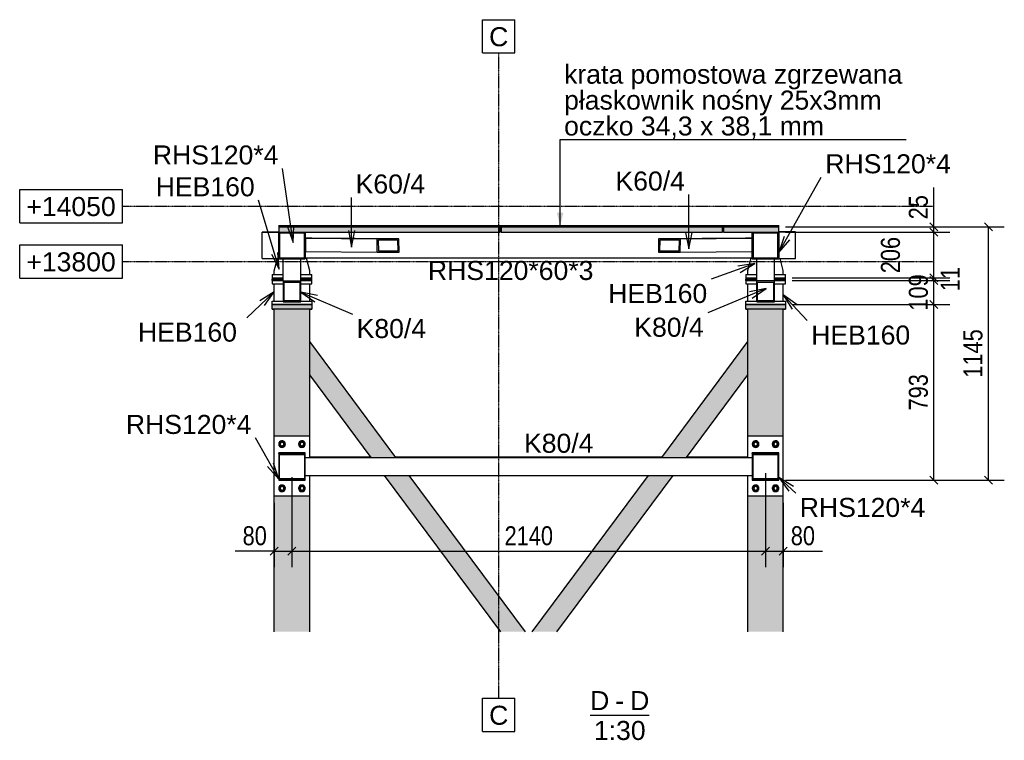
# Model space of a CAD drawing. Header units: millimetres. Extents: x 30 to 208467, y 44 to 15445.
# Tile 8 of 61: x 42094 to 46542, y 133 to 3390. Entities that reach past the tile are written whole.
import ezdxf

# ---------------------------------------------------------------- set-up
doc = ezdxf.new("R2010")
doc.units = ezdxf.units.MM
doc.linetypes.add('DXK_LINE_DOT3', pattern=[5.9187, 2.979, -0.9799, 0.9799, -0.9799])
doc.styles.add('Arial', font='ARIAL.TTF', dxfattribs={"height": 0.2})
doc.styles.add('Arial Narrow', font='ARIALN.TTF', dxfattribs={"height": 0.2})

# ---------------------------------------------------------------- blocks, each defined once
blk = doc.blocks.new('Unknown-16 - 34261')
at = {"color": 5}
blk.add_line((44671.1, 247.5), (44938.3, 247.5), dxfattribs=at)
at = {"color": 5, "style": 'Arial'}
for s, height, p in [('D', 86, (44671.1, 270)), ('D', 86, (44851.7, 270)), ('-', 86, (44784.7, 270)), ('1:30', 85.96, (44687.9, 135))]:
    blk.add_text(s, height=height, dxfattribs=at).set_placement(p)
blk = doc.blocks.new('Bolt-34283 - 34261')
at = {"color": 7}
for p, q in [((43264.8, 2082.7), (43264.8, 2082.7)), ((43264.8, 2082.7), (43264.8, 2082.7)), ((43282.8, 2082.7), (43282.8, 2082.7)), ((43282.8, 2082.7), (43282.8, 2082.7)), ((43364.8, 2082.7), (43364.8, 2082.7)), ((43364.8, 2082.7), (43364.8, 2082.7)), ((43382.8, 2082.7), (43382.8, 2082.7)), ((43382.8, 2082.7), (43382.8, 2082.7))]:
    blk.add_line(p, q, dxfattribs=at)
blk = doc.blocks.new('Part-34262 - 34261')
for points in [[(43403.8, 2082.7), (43243.8, 2082.7), (43243.8, 1507.2), (43403.8, 1507.2)], [(43243.8, 1237.2), (43243.8, 623.7), (43403.8, 623.7), (43403.8, 1237.2)]]:
    blk.add_hatch(color=96).paths.add_polyline_path(points)
at = {"color": 96}
for p, q in [((43243.8, 2082.7), (43403.8, 2082.7)), ((43243.8, 1507.2), (43243.8, 2082.7)), ((43403.8, 1507.2), (43403.8, 2082.7)), ((43243.8, 623.7), (43243.8, 1237.2)), ((43403.8, 623.7), (43403.8, 1237.2))]:
    blk.add_line(p, q, dxfattribs=at)
blk = doc.blocks.new('Part-34379 - 34261')
at = {"color": 7}
for p, q in [((43233.8, 2217), (43283.8, 2217)), ((43233.8, 2212), (43233.8, 2217)), ((43363.8, 2217), (43413.8, 2217)), ((43413.8, 2212), (43413.8, 2217))]:
    blk.add_line(p, q, dxfattribs=at)
blk = doc.blocks.new('Part-34271 - 34261')
h = blk.add_hatch(color=6)
h.paths.add_polyline_path([(43383.8, 1429.4), (43263.8, 1429.4), (43263.8, 1309.4), (43383.8, 1309.4)])
h.paths.add_polyline_path([(43267.8, 1313.4), (43267.8, 1425.4), (43379.8, 1425.4), (43379.8, 1313.4)])
at = {"color": 7}
for p, q in [((43383.8, 1432.2), (43263.8, 1432.2)), ((43263.8, 1429.4), (43263.8, 1432.2)), ((43383.8, 1429.4), (43263.8, 1429.4)), ((43263.8, 1429.4), (43263.8, 1309.4)), ((43267.8, 1313.4), (43267.8, 1425.4)), ((43267.8, 1425.4), (43379.8, 1425.4)), ((43379.8, 1425.4), (43379.8, 1313.4)), ((43383.8, 1429.4), (43383.8, 1432.2)), ((43383.8, 1309.4), (43383.8, 1429.4)), ((43263.8, 1309.4), (43383.8, 1309.4)), ((43267.8, 1316.2), (43379.8, 1316.2)), ((43379.8, 1313.4), (43267.8, 1313.4))]:
    blk.add_line(p, q, dxfattribs=at)
blk = doc.blocks.new('Part-34263 - 34261')
for points in [[(45543.8, 2082.7), (45383.8, 2082.7), (45383.8, 1507.2), (45543.8, 1507.2)], [(45383.8, 1237.2), (45383.8, 623.7), (45543.8, 623.7), (45543.8, 1237.2)]]:
    blk.add_hatch(color=96).paths.add_polyline_path(points)
at = {"color": 96}
for p, q in [((45383.8, 2082.7), (45543.8, 2082.7)), ((45383.8, 1507.2), (45383.8, 2082.7)), ((45543.8, 1507.2), (45543.8, 2082.7)), ((45383.8, 623.7), (45383.8, 1237.2)), ((45543.8, 623.7), (45543.8, 1237.2))]:
    blk.add_line(p, q, dxfattribs=at)
blk = doc.blocks.new('Part-34272 - 34261')
h = blk.add_hatch(color=6)
h.paths.add_polyline_path([(45523.8, 1429.4), (45403.8, 1429.4), (45403.8, 1309.4), (45523.8, 1309.4)])
h.paths.add_polyline_path([(45407.8, 1313.4), (45407.8, 1425.4), (45519.8, 1425.4), (45519.8, 1313.4)])
at = {"color": 7}
for p, q in [((45523.8, 1432.2), (45403.8, 1432.2)), ((45403.8, 1429.4), (45403.8, 1432.2)), ((45523.8, 1429.4), (45403.8, 1429.4)), ((45403.8, 1429.4), (45403.8, 1309.4)), ((45407.8, 1313.4), (45407.8, 1425.4)), ((45407.8, 1425.4), (45519.8, 1425.4)), ((45519.8, 1425.4), (45519.8, 1313.4)), ((45523.8, 1429.4), (45523.8, 1432.2)), ((45523.8, 1309.4), (45523.8, 1429.4)), ((45403.8, 1309.4), (45523.8, 1309.4)), ((45407.8, 1316.2), (45519.8, 1316.2)), ((45519.8, 1313.4), (45407.8, 1313.4))]:
    blk.add_line(p, q, dxfattribs=at)
blk = doc.blocks.new('Part-34345 - 34261')
at = {"color": 7}
for p, q in [((43263.8, 2461), (43263.8, 2458.7)), ((43263.8, 2458.7), (44263.8, 2458.7)), ((44263.8, 2458.7), (44263.8, 2461))]:
    blk.add_line(p, q, dxfattribs=at)
blk = doc.blocks.new('Part-34264 - 34261')
at = {"color": 7}
for p, q in [((44263.8, 2434.1), (44268.8, 2434.1)), ((44263.8, 2433.3), (44268.8, 2433.3)), ((45268.8, 2434.1), (45273.8, 2434.1)), ((45268.8, 2433.3), (45273.8, 2433.3)), ((43383.8, 2313.3), (45403.8, 2313.3))]:
    blk.add_line(p, q, dxfattribs=at)
blk = doc.blocks.new('Part-34273 - 34261')
at = {"color": 7}
for p, q in [((43243.8, 2254.7), (43257.7, 2310.3)), ((43383.8, 2312.8), (43389.3, 2312.8)), ((43383.8, 2312.7), (43389.3, 2312.7)), ((43389.3, 2312.8), (43389.1, 2313.3)), ((43389.3, 2312.8), (43389.2, 2313.3)), ((43389.3, 2312.7), (43389.3, 2312.8)), ((43403.8, 2254.7), (43389.3, 2312.7)), ((43243.8, 2238), (43243.8, 2254.7)), ((43403.8, 2254.7), (43403.8, 2254.7)), ((43403.8, 2238), (43403.8, 2254.7))]:
    blk.add_line(p, q, dxfattribs=at)
blk = doc.blocks.new('Part-34376 - 34261')
at = {"color": 7}
for p, q in [((43233.8, 2238), (43283.8, 2238)), ((43233.8, 2238), (43233.8, 2223)), ((43363.8, 2238), (43413.8, 2238)), ((43413.8, 2223), (43413.8, 2238)), ((43233.8, 2223), (43283.8, 2223)), ((43363.8, 2223), (43413.8, 2223))]:
    blk.add_line(p, q, dxfattribs=at)
blk = doc.blocks.new('Part-34265 - 34261')
h = blk.add_hatch(color=6)
h.paths.add_polyline_path([(43808.3, 2339.5), (43807.3, 2399.5), (43708.4, 2399.5), (43709.4, 2339.5)])
h.paths.add_polyline_path([(43715, 2395.5), (43800.7, 2395.5), (43801.6, 2343.5), (43715.9, 2343.5)])
at = {"color": 7}
for p, q in [((43384.8, 2403.3), (43384.8, 2342.6)), ((43413.9, 2403.3), (43384.8, 2403.3)), ((43384.8, 2402.6), (43708.4, 2399.5)), ((43807.3, 2399.5), (43413.9, 2403.3)), ((43709.4, 2339.5), (43708.4, 2399.5)), ((43807.3, 2399.5), (43708.4, 2399.5)), ((43715.9, 2343.5), (43715, 2395.5)), ((43715, 2395.5), (43800.7, 2395.5)), ((43800.7, 2395.5), (43801.6, 2343.5)), ((43808.3, 2339.5), (43807.3, 2399.5)), ((43384.8, 2342.6), (43709.4, 2339.5)), ((43709.4, 2339.5), (43808.3, 2339.5)), ((43715.9, 2344.3), (43801.6, 2343.5)), ((43801.6, 2343.5), (43715.9, 2343.5))]:
    blk.add_line(p, q, dxfattribs=at)
blk = doc.blocks.new('Part-34266 - 34261')
h = blk.add_hatch(color=6)
h.paths.add_polyline_path([(45079.3, 2399.5), (44980.4, 2399.5), (44979.4, 2339.5), (45078.3, 2339.5)])
h.paths.add_polyline_path([(44986.1, 2343.5), (44986.9, 2395.5), (45072.6, 2395.5), (45071.8, 2343.5)])
at = {"color": 7}
for p, q in [((45373.7, 2403.3), (44980.4, 2399.5)), ((45079.3, 2399.5), (45402.8, 2402.6)), ((45402.8, 2403.3), (45373.7, 2403.3)), ((45402.8, 2403.3), (45402.8, 2342.6)), ((44980.4, 2399.5), (44979.4, 2339.5)), ((45079.3, 2399.5), (44980.4, 2399.5)), ((44986.1, 2343.5), (44986.9, 2395.5)), ((44986.9, 2395.5), (45072.6, 2395.5)), ((45072.6, 2395.5), (45071.8, 2343.5)), ((45078.3, 2339.5), (45079.3, 2399.5)), ((44979.4, 2339.5), (45078.3, 2339.5)), ((44986.1, 2343.5), (45071.8, 2344.3)), ((45071.8, 2343.5), (44986.1, 2343.5)), ((45078.3, 2339.5), (45402.8, 2342.6))]:
    blk.add_line(p, q, dxfattribs=at)
blk = doc.blocks.new('Part-34343 - 34261')
at = {"color": 7}
for p, q in [((45273.8, 2461), (45273.8, 2458.7)), ((45273.8, 2458.7), (45523.8, 2458.7)), ((45523.8, 2458.7), (45523.8, 2461))]:
    blk.add_line(p, q, dxfattribs=at)
blk = doc.blocks.new('Part-34274 - 34261')
at = {"color": 7}
for p, q in [((43403.8, 1415.2), (43678.9, 1415.2)), ((43791, 1415.2), (44996.7, 1415.2)), ((45108.8, 1415.2), (45383.8, 1415.2))]:
    blk.add_line(p, q, dxfattribs=at)
blk = doc.blocks.new('Part-34275 - 34261')
at = {"color": 7}
for p, q in [((43383.8, 1411.9), (45403.8, 1411.9)), ((43383.8, 1410.8), (45403.8, 1410.8)), ((43383.8, 1330.9), (45403.8, 1330.9))]:
    blk.add_line(p, q, dxfattribs=at)
blk = doc.blocks.new('Part-34278 - 34261')
h = blk.add_hatch(color=6)
h.paths.add_polyline_path([(43383.8, 2429.5), (43263.8, 2429.5), (43263.8, 2309.5), (43383.8, 2309.5)])
h.paths.add_polyline_path([(43267.8, 2313.5), (43267.8, 2425.5), (43379.8, 2425.5), (43379.8, 2313.5)])
at = {"color": 7}
for p, q in [((43263.8, 2429.5), (43383.8, 2429.5)), ((43263.8, 2309.5), (43263.8, 2429.5)), ((43379.8, 2425.5), (43267.8, 2425.5)), ((43267.8, 2425.5), (43267.8, 2313.5)), ((43379.8, 2313.5), (43379.8, 2425.5)), ((43383.8, 2429.5), (43383.8, 2309.5)), ((43267.8, 2313.5), (43379.8, 2313.5)), ((43263.8, 2309.5), (43383.8, 2309.5))]:
    blk.add_line(p, q, dxfattribs=at)
blk = doc.blocks.new('Part-34282 - 34261')
blk.add_hatch(color=96).paths.add_polyline_path([(43413.8, 2102.7), (43233.8, 2102.7), (43233.8, 2082.4), (43243.8, 2082.4), (43243.8, 2082.7), (43403.8, 2082.7), (43403.8, 2082.4), (43413.8, 2082.4)])
at = {"color": 96}
for p, q in [((43233.8, 2102.7), (43413.8, 2102.7)), ((43233.8, 2082.4), (43233.8, 2102.7)), ((43413.8, 2102.7), (43413.8, 2082.4)), ((43233.8, 2082.7), (43233.8, 2082.4)), ((43233.8, 2082.7), (43413.8, 2082.7)), ((43233.8, 2082.4), (43243.8, 2082.4)), ((43403.8, 2082.4), (43413.8, 2082.4))]:
    blk.add_line(p, q, dxfattribs=at)
blk = doc.blocks.new('Part-34285 - 34261')
blk.add_hatch(color=96).paths.add_polyline_path([(45553.8, 2102.7), (45373.8, 2102.7), (45373.8, 2082.4), (45383.8, 2082.4), (45383.8, 2082.7), (45543.8, 2082.7), (45543.8, 2082.4), (45553.8, 2082.4)])
at = {"color": 96}
for p, q in [((45373.8, 2102.7), (45553.8, 2102.7)), ((45373.8, 2082.4), (45373.8, 2102.7)), ((45553.8, 2102.7), (45553.8, 2082.4)), ((45373.8, 2082.7), (45373.8, 2082.4)), ((45373.8, 2082.7), (45553.8, 2082.7)), ((45373.8, 2082.4), (45383.8, 2082.4)), ((45543.8, 2082.4), (45553.8, 2082.4))]:
    blk.add_line(p, q, dxfattribs=at)
blk = doc.blocks.new('Part-34286 - 34261')
at = {"color": 7}
for p, q in [((45373.8, 2117.7), (45423.8, 2117.7)), ((45373.8, 2102.7), (45373.8, 2117.7)), ((45553.8, 2102.7), (45373.8, 2102.7)), ((45503.8, 2117.7), (45553.8, 2117.7)), ((45553.8, 2117.7), (45553.8, 2102.7))]:
    blk.add_line(p, q, dxfattribs=at)
blk = doc.blocks.new('Bolt-34288 - 34261')
at = {"color": 7}
for p, q in [((45404.8, 2082.7), (45404.8, 2082.7)), ((45404.8, 2082.7), (45404.8, 2082.7)), ((45422.8, 2082.7), (45422.8, 2082.7)), ((45422.8, 2082.7), (45422.8, 2082.7)), ((45504.8, 2082.7), (45504.8, 2082.7)), ((45504.8, 2082.7), (45504.8, 2082.7)), ((45522.8, 2082.7), (45522.8, 2082.7)), ((45522.8, 2082.7), (45522.8, 2082.7))]:
    blk.add_line(p, q, dxfattribs=at)
blk = doc.blocks.new('Part-34289 - 34261')
for points in [[(43793.5, 1411.9), (43403.8, 1936.5), (43403.8, 1785.5), (43681.4, 1411.9)], [(43741.6, 1330.9), (44266.9, 623.7), (44379, 623.7), (43853.7, 1330.9)]]:
    blk.add_hatch(color=96).paths.add_polyline_path(points)
at = {"color": 96}
for p, q in [((43793.5, 1411.9), (43403.8, 1936.5)), ((43681.4, 1411.9), (43403.8, 1785.5)), ((44266.9, 623.7), (43741.6, 1330.9)), ((44379, 623.7), (43853.7, 1330.9))]:
    blk.add_line(p, q, dxfattribs=at)
blk = doc.blocks.new('Part-34290 - 34261')
for points in [[(45383.8, 1936.5), (44994.2, 1411.9), (45106.3, 1411.9), (45383.8, 1785.5)], [(44934, 1330.9), (44408.7, 623.7), (44520.8, 623.7), (45046.1, 1330.9)]]:
    blk.add_hatch(color=96).paths.add_polyline_path(points)
at = {"color": 96}
for p, q in [((44994.2, 1411.9), (45383.8, 1936.5)), ((45106.3, 1411.9), (45383.8, 1785.5)), ((44408.7, 623.7), (44934, 1330.9)), ((44520.8, 623.7), (45046.1, 1330.9))]:
    blk.add_line(p, q, dxfattribs=at)
blk = doc.blocks.new('Part-34340 - 34261')
blk.add_hatch(color=6).paths.add_polyline_path([(43263.8, 2454.5), (43263.8, 2429.5), (44263.8, 2429.5), (44263.8, 2454.5)])
at = {"color": 7}
for p, q in [((44263.8, 2458.7), (43263.8, 2458.7)), ((43263.8, 2458.7), (43263.8, 2454.5)), ((43263.8, 2454.5), (43263.8, 2429.5)), ((43263.8, 2454.5), (44263.8, 2454.5)), ((44263.8, 2454.5), (44263.8, 2458.7)), ((44263.8, 2429.5), (44263.8, 2454.5)), ((43263.8, 2429.5), (44263.8, 2429.5))]:
    blk.add_line(p, q, dxfattribs=at)
blk = doc.blocks.new('Bolt-34377 - 34261')
at = {"color": 7}
for p, q in [((43265.8, 2222), (43265.8, 2223)), ((43265.8, 2222), (43265.8, 2223)), ((43281.8, 2222), (43281.8, 2223)), ((43281.8, 2222), (43281.8, 2223)), ((43365.8, 2222), (43365.8, 2223)), ((43365.8, 2222), (43365.8, 2223)), ((43381.8, 2222), (43381.8, 2223)), ((43381.8, 2222), (43381.8, 2223))]:
    blk.add_line(p, q, dxfattribs=at)
blk = doc.blocks.new('Part-34344 - 34261')
at = {"color": 7}
for p, q in [((44268.8, 2461), (44268.8, 2458.7)), ((44268.8, 2458.7), (45268.8, 2458.7)), ((45268.8, 2458.7), (45268.8, 2461))]:
    blk.add_line(p, q, dxfattribs=at)
blk = doc.blocks.new('Bolt-34370 - 34261')
at = {"color": 7}
for p, q in [((45418.8, 1486), (45406.8, 1479.1)), ((45406.8, 1479.1), (45406.8, 1465.3)), ((45430.8, 1479.1), (45418.8, 1486)), ((45430.8, 1465.3), (45430.8, 1479.1)), ((45508.8, 1486), (45496.8, 1479.1)), ((45496.8, 1479.1), (45496.8, 1465.3)), ((45520.8, 1479.1), (45508.8, 1486)), ((45520.8, 1465.3), (45520.8, 1479.1)), ((45406.8, 1465.3), (45418.8, 1458.3)), ((45418.8, 1458.3), (45430.8, 1465.3)), ((45496.8, 1465.3), (45508.8, 1458.3)), ((45508.8, 1458.3), (45520.8, 1465.3)), ((45418.8, 1286), (45406.8, 1279.1)), ((45406.8, 1279.1), (45406.8, 1265.3)), ((45406.8, 1265.3), (45418.8, 1258.3)), ((45430.8, 1279.1), (45418.8, 1286)), ((45418.8, 1258.3), (45430.8, 1265.3)), ((45430.8, 1265.3), (45430.8, 1279.1)), ((45508.8, 1286), (45496.8, 1279.1)), ((45496.8, 1279.1), (45496.8, 1265.3)), ((45496.8, 1265.3), (45508.8, 1258.3)), ((45520.8, 1279.1), (45508.8, 1286)), ((45508.8, 1258.3), (45520.8, 1265.3)), ((45520.8, 1265.3), (45520.8, 1279.1))]:
    blk.add_line(p, q, dxfattribs=at)
for centre, radius, start, end in [((45418.8, 1472.2), 15, 90, 270), ((45418.8, 1472.2), 15, 120, 300), ((45418.8, 1472.2), 9.5, 360, 180), ((45418.8, 1472.2), 9.5, 180, 360), ((45418.8, 1472.2), 8, 120, 300), ((45418.8, 1472.2), 15, 300, 120), ((45418.8, 1472.2), 8, 300, 120), ((45418.8, 1472.2), 15, 270, 90), ((45508.8, 1472.2), 15, 90, 270), ((45508.8, 1472.2), 15, 120, 300), ((45508.8, 1472.2), 9.5, 360, 180), ((45508.8, 1472.2), 9.5, 180, 360), ((45508.8, 1472.2), 8, 120, 300), ((45508.8, 1472.2), 15, 300, 120), ((45508.8, 1472.2), 8, 300, 120), ((45508.8, 1472.2), 15, 270, 90), ((45418.8, 1272.2), 15, 90, 270), ((45418.8, 1272.2), 15, 120, 300), ((45418.8, 1272.2), 9.5, 360, 180), ((45418.8, 1272.2), 9.5, 180, 360), ((45418.8, 1272.2), 8, 120, 300), ((45418.8, 1272.2), 15, 300, 120), ((45418.8, 1272.2), 8, 300, 120), ((45418.8, 1272.2), 15, 270, 90), ((45508.8, 1272.2), 15, 90, 270), ((45508.8, 1272.2), 15, 120, 300), ((45508.8, 1272.2), 9.5, 360, 180), ((45508.8, 1272.2), 9.5, 180, 360), ((45508.8, 1272.2), 8, 120, 300), ((45508.8, 1272.2), 15, 300, 120), ((45508.8, 1272.2), 8, 300, 120), ((45508.8, 1272.2), 15, 270, 90)]:
    blk.add_arc(centre, radius, start, end, dxfattribs=at)
blk = doc.blocks.new('Part-34371 - 34261')
at = {"color": 7}
for p, q in [((43233.8, 2117.7), (43283.8, 2117.7)), ((43233.8, 2102.7), (43233.8, 2117.7)), ((43413.8, 2102.7), (43233.8, 2102.7)), ((43363.8, 2117.7), (43413.8, 2117.7)), ((43413.8, 2117.7), (43413.8, 2102.7))]:
    blk.add_line(p, q, dxfattribs=at)
blk = doc.blocks.new('Part-34309 - 34261')
h = blk.add_hatch(color=6)
h.paths.add_polyline_path([(45503.8, 2209.4), (45423.8, 2209.4), (45423.8, 2114.5), (45503.8, 2114.5)])
h.paths.add_polyline_path([(45427.8, 2119.2), (45427.8, 2204.6), (45499.8, 2204.6), (45499.8, 2119.2)])
at = {"color": 7}
for p, q in [((45423.8, 2209.4), (45423.8, 2309.5)), ((45503.8, 2209.4), (45503.8, 2309.5)), ((45423.8, 2114.5), (45423.8, 2209.4)), ((45503.8, 2209.4), (45423.8, 2209.4)), ((45427.8, 2119.2), (45427.8, 2204.6)), ((45427.8, 2204.6), (45499.8, 2204.6)), ((45499.8, 2204.6), (45499.8, 2119.2)), ((45503.8, 2114.5), (45503.8, 2209.4)), ((45423.8, 2114.5), (45503.8, 2114.5)), ((45499.8, 2119.2), (45427.8, 2119.2))]:
    blk.add_line(p, q, dxfattribs=at)
blk = doc.blocks.new('Bolt-34316 - 34261')
at = {"color": 7}
for p, q in [((45404.3, 2082.7), (45404.3, 2082.7)), ((45404.3, 2082.7), (45404.3, 2082.7)), ((45405.8, 2082.7), (45405.8, 2082.7)), ((45421.8, 2082.7), (45421.8, 2082.7)), ((45423.3, 2082.7), (45423.3, 2082.7)), ((45423.3, 2082.7), (45423.3, 2082.7)), ((45504.3, 2082.7), (45504.3, 2082.7)), ((45504.3, 2082.7), (45504.3, 2082.7)), ((45505.8, 2082.7), (45505.8, 2082.7)), ((45521.8, 2082.7), (45521.8, 2082.7)), ((45523.3, 2082.7), (45523.3, 2082.7)), ((45523.3, 2082.7), (45523.3, 2082.7))]:
    blk.add_line(p, q, dxfattribs=at)
blk = doc.blocks.new('Part-34317 - 34261')
h = blk.add_hatch(color=6)
h.paths.add_polyline_path([(43363.8, 2209.4), (43283.8, 2209.4), (43283.8, 2114.5), (43363.8, 2114.5)])
h.paths.add_polyline_path([(43287.8, 2119.2), (43287.8, 2204.6), (43359.8, 2204.6), (43359.8, 2119.2)])
at = {"color": 7}
for p, q in [((43283.8, 2209.4), (43283.8, 2309.5)), ((43363.8, 2209.4), (43363.8, 2309.5)), ((43283.8, 2209.4), (43363.8, 2209.4)), ((43283.8, 2209.4), (43283.8, 2114.5)), ((43287.8, 2119.2), (43287.8, 2204.6)), ((43287.8, 2204.6), (43359.8, 2204.6)), ((43359.8, 2204.6), (43359.8, 2119.2)), ((43363.8, 2114.5), (43363.8, 2209.4)), ((43283.8, 2114.5), (43363.8, 2114.5)), ((43359.8, 2119.2), (43287.8, 2119.2))]:
    blk.add_line(p, q, dxfattribs=at)
blk = doc.blocks.new('Part-34341 - 34261')
blk.add_hatch(color=6).paths.add_polyline_path([(44268.8, 2454.5), (44268.8, 2429.5), (45268.8, 2429.5), (45268.8, 2454.5)])
at = {"color": 7}
for p, q in [((45268.8, 2458.7), (44268.8, 2458.7)), ((44268.8, 2458.7), (44268.8, 2454.5)), ((44268.8, 2454.5), (44268.8, 2429.5)), ((44268.8, 2454.5), (45268.8, 2454.5)), ((45268.8, 2454.5), (45268.8, 2458.7)), ((45268.8, 2429.5), (45268.8, 2454.5)), ((44268.8, 2429.5), (45268.8, 2429.5))]:
    blk.add_line(p, q, dxfattribs=at)
blk = doc.blocks.new('Part-34342 - 34261')
blk.add_hatch(color=6).paths.add_polyline_path([(45273.8, 2454.5), (45273.8, 2429.5), (45523.8, 2429.5), (45523.8, 2454.5)])
at = {"color": 7}
for p, q in [((45523.8, 2458.7), (45273.8, 2458.7)), ((45273.8, 2458.7), (45273.8, 2454.5)), ((45273.8, 2454.5), (45273.8, 2429.5)), ((45273.8, 2454.5), (45523.8, 2454.5)), ((45523.8, 2454.5), (45523.8, 2458.7)), ((45523.8, 2429.5), (45523.8, 2454.5)), ((45273.8, 2429.5), (45523.8, 2429.5))]:
    blk.add_line(p, q, dxfattribs=at)
blk = doc.blocks.new('Part-34360 - 34261')
at = {"color": 7}
for p, q in [((43403.8, 1507.2), (43243.8, 1507.2)), ((43243.8, 1237.2), (43243.8, 1507.2)), ((43403.8, 1411.9), (43403.8, 1507.2)), ((43403.8, 1237.2), (43403.8, 1330.9)), ((43403.8, 1237.2), (43243.8, 1237.2))]:
    blk.add_line(p, q, dxfattribs=at)
blk = doc.blocks.new('Bolt-34364 - 34261')
at = {"color": 7}
for p, q in [((43278.8, 1486), (43266.8, 1479.1)), ((43266.8, 1479.1), (43266.8, 1465.3)), ((43290.8, 1479.1), (43278.8, 1486)), ((43290.8, 1465.3), (43290.8, 1479.1)), ((43368.8, 1486), (43356.8, 1479.1)), ((43356.8, 1479.1), (43356.8, 1465.3)), ((43380.8, 1479.1), (43368.8, 1486)), ((43380.8, 1465.3), (43380.8, 1479.1)), ((43266.8, 1465.3), (43278.8, 1458.3)), ((43278.8, 1458.3), (43290.8, 1465.3)), ((43356.8, 1465.3), (43368.8, 1458.3)), ((43368.8, 1458.3), (43380.8, 1465.3)), ((43278.8, 1286), (43266.8, 1279.1)), ((43266.8, 1279.1), (43266.8, 1265.3)), ((43266.8, 1265.3), (43278.8, 1258.3)), ((43290.8, 1279.1), (43278.8, 1286)), ((43278.8, 1258.3), (43290.8, 1265.3)), ((43290.8, 1265.3), (43290.8, 1279.1)), ((43368.8, 1286), (43356.8, 1279.1)), ((43356.8, 1279.1), (43356.8, 1265.3)), ((43356.8, 1265.3), (43368.8, 1258.3)), ((43380.8, 1279.1), (43368.8, 1286)), ((43368.8, 1258.3), (43380.8, 1265.3)), ((43380.8, 1265.3), (43380.8, 1279.1))]:
    blk.add_line(p, q, dxfattribs=at)
for centre, radius, start, end in [((43278.8, 1472.2), 15, 90, 270), ((43278.8, 1472.2), 15, 120, 300), ((43278.8, 1472.2), 9.5, 360, 180), ((43278.8, 1472.2), 9.5, 180, 360), ((43278.8, 1472.2), 8, 120, 300), ((43278.8, 1472.2), 15, 300, 120), ((43278.8, 1472.2), 8, 300, 120), ((43278.8, 1472.2), 15, 270, 90), ((43368.8, 1472.2), 15, 90, 270), ((43368.8, 1472.2), 15, 120, 300), ((43368.8, 1472.2), 9.5, 360, 180), ((43368.8, 1472.2), 9.5, 180, 360), ((43368.8, 1472.2), 8, 120, 300), ((43368.8, 1472.2), 15, 300, 120), ((43368.8, 1472.2), 8, 300, 120), ((43368.8, 1472.2), 15, 270, 90), ((43278.8, 1272.2), 15, 90, 270), ((43278.8, 1272.2), 15, 120, 300), ((43278.8, 1272.2), 9.5, 360, 180), ((43278.8, 1272.2), 9.5, 180, 360), ((43278.8, 1272.2), 8, 120, 300), ((43278.8, 1272.2), 15, 300, 120), ((43278.8, 1272.2), 8, 300, 120), ((43278.8, 1272.2), 15, 270, 90), ((43368.8, 1272.2), 15, 90, 270), ((43368.8, 1272.2), 15, 120, 300), ((43368.8, 1272.2), 9.5, 360, 180), ((43368.8, 1272.2), 9.5, 180, 360), ((43368.8, 1272.2), 8, 120, 300), ((43368.8, 1272.2), 15, 300, 120), ((43368.8, 1272.2), 8, 300, 120), ((43368.8, 1272.2), 15, 270, 90)]:
    blk.add_arc(centre, radius, start, end, dxfattribs=at)
blk = doc.blocks.new('Part-34366 - 34261')
at = {"color": 7}
for p, q in [((45543.8, 1507.2), (45383.8, 1507.2)), ((45383.8, 1411.9), (45383.8, 1507.2)), ((45543.8, 1237.2), (45543.8, 1507.2)), ((45383.8, 1237.2), (45383.8, 1330.9)), ((45543.8, 1237.2), (45383.8, 1237.2))]:
    blk.add_line(p, q, dxfattribs=at)
blk = doc.blocks.new('Part-34372 - 34261')
at = {"color": 7}
for p, q in [((43243.8, 2117.7), (43243.8, 2197)), ((43403.8, 2117.7), (43403.8, 2197))]:
    blk.add_line(p, q, dxfattribs=at)
blk = doc.blocks.new('Part-34375 - 34261')
at = {"color": 7}
for p, q in [((43233.8, 2212), (43283.8, 2212)), ((43233.8, 2212), (43233.8, 2197)), ((43233.8, 2197), (43283.8, 2197)), ((43363.8, 2212), (43413.8, 2212)), ((43363.8, 2197), (43413.8, 2197)), ((43413.8, 2197), (43413.8, 2212))]:
    blk.add_line(p, q, dxfattribs=at)
blk = doc.blocks.new('Part-34378 - 34261')
at = {"color": 7}
for p, q in [((43233.8, 2222), (43283.8, 2222)), ((43233.8, 2222), (43233.8, 2217)), ((43233.8, 2217), (43283.8, 2217)), ((43363.8, 2222), (43413.8, 2222)), ((43363.8, 2217), (43413.8, 2217)), ((43413.8, 2217), (43413.8, 2222))]:
    blk.add_line(p, q, dxfattribs=at)
blk = doc.blocks.new('Bolt-34380 - 34261')
at = {"color": 7}
for p, q in [((43264.3, 2082.7), (43264.3, 2082.7)), ((43264.3, 2082.7), (43264.3, 2082.7)), ((43265.8, 2082.7), (43265.8, 2082.7)), ((43281.8, 2082.7), (43281.8, 2082.7)), ((43283.3, 2082.7), (43283.3, 2082.7)), ((43283.3, 2082.7), (43283.3, 2082.7)), ((43364.3, 2082.7), (43364.3, 2082.7)), ((43364.3, 2082.7), (43364.3, 2082.7)), ((43365.8, 2082.7), (43365.8, 2082.7)), ((43381.8, 2082.7), (43381.8, 2082.7)), ((43383.3, 2082.7), (43383.3, 2082.7)), ((43383.3, 2082.7), (43383.3, 2082.7))]:
    blk.add_line(p, q, dxfattribs=at)
blk = doc.blocks.new('Part-95322 - 34261')
at = {"color": 7}
for p, q in [((43188.8, 2430.4), (43263.8, 2430.4)), ((43188.8, 2430.3), (43188.8, 2430.4)), ((43263.8, 2430.3), (43188.8, 2430.3)), ((43188.8, 2310.3), (43188.8, 2430.3)), ((43188.8, 2310.3), (43263.8, 2310.3))]:
    blk.add_line(p, q, dxfattribs=at)
blk = doc.blocks.new('Part-34381 - 34261')
at = {"color": 7}
for p, q in [((45383.8, 2117.7), (45383.8, 2197)), ((45543.8, 2117.7), (45543.8, 2197))]:
    blk.add_line(p, q, dxfattribs=at)
blk = doc.blocks.new('Part-34382 - 34261')
at = {"color": 7}
for p, q in [((45383.8, 2256.1), (45398, 2312.7)), ((45398, 2312.8), (45398.1, 2313.3)), ((45403.8, 2312.8), (45398, 2312.8)), ((45398, 2312.8), (45398, 2312.7)), ((45398, 2312.7), (45403.8, 2312.7)), ((45543.8, 2256.1), (45530.1, 2311.1)), ((45383.8, 2238), (45383.8, 2256.1)), ((45543.8, 2256.1), (45543.8, 2256.1)), ((45543.8, 2238), (45543.8, 2256.1))]:
    blk.add_line(p, q, dxfattribs=at)
blk = doc.blocks.new('Part-34385 - 34261')
at = {"color": 7}
for p, q in [((45373.8, 2222), (45423.8, 2222)), ((45373.8, 2222), (45373.8, 2217)), ((45373.8, 2217), (45423.8, 2217)), ((45503.8, 2222), (45553.8, 2222)), ((45503.8, 2217), (45553.8, 2217)), ((45553.8, 2217), (45553.8, 2222))]:
    blk.add_line(p, q, dxfattribs=at)
blk = doc.blocks.new('Part-34386 - 34261')
at = {"color": 7}
for p, q in [((45373.8, 2217), (45423.8, 2217)), ((45373.8, 2212), (45373.8, 2217)), ((45503.8, 2217), (45553.8, 2217)), ((45553.8, 2212), (45553.8, 2217))]:
    blk.add_line(p, q, dxfattribs=at)
blk = doc.blocks.new('Part-34387 - 34261')
at = {"color": 7}
for p, q in [((45373.8, 2212), (45423.8, 2212)), ((45373.8, 2212), (45373.8, 2197)), ((45373.8, 2197), (45423.8, 2197)), ((45503.8, 2212), (45553.8, 2212)), ((45503.8, 2197), (45553.8, 2197)), ((45553.8, 2197), (45553.8, 2212))]:
    blk.add_line(p, q, dxfattribs=at)
blk = doc.blocks.new('Part-34388 - 34261')
at = {"color": 7}
for p, q in [((45373.8, 2238), (45423.8, 2238)), ((45373.8, 2238), (45373.8, 2223)), ((45503.8, 2238), (45553.8, 2238)), ((45553.8, 2223), (45553.8, 2238)), ((45373.8, 2223), (45423.8, 2223)), ((45503.8, 2223), (45553.8, 2223))]:
    blk.add_line(p, q, dxfattribs=at)
blk = doc.blocks.new('Bolt-34389 - 34261')
at = {"color": 7}
for p, q in [((45405.8, 2222), (45405.8, 2223)), ((45405.8, 2222), (45405.8, 2223)), ((45421.8, 2222), (45421.8, 2223)), ((45421.8, 2222), (45421.8, 2223)), ((45505.8, 2222), (45505.8, 2223)), ((45505.8, 2222), (45505.8, 2223)), ((45521.8, 2222), (45521.8, 2223)), ((45521.8, 2222), (45521.8, 2223))]:
    blk.add_line(p, q, dxfattribs=at)
blk = doc.blocks.new('GridLine-34393 - 34261')
at = {"color": 6}
for p, q in [((44184.5, 3390.1), (44331.1, 3390.1)), ((44184.5, 3240.1), (44184.5, 3390.1)), ((44331.1, 3240.1), (44331.1, 3390.1)), ((44184.5, 3240.1), (44331.1, 3240.1)), ((44184.5, 323.7), (44331.1, 323.7)), ((44184.5, 173.7), (44184.5, 323.7)), ((44331.1, 173.7), (44331.1, 323.7)), ((44184.5, 173.7), (44331.1, 173.7))]:
    blk.add_line(p, q, dxfattribs=at)
at = {"color": 6, "linetype": 'DXK_LINE_DOT3'}
blk.add_line((44257.8, 323.7), (44257.8, 3240.1), dxfattribs=at)
at = {"color": 7, "style": 'Arial'}
for p in [(44214.5, 3270.1), (44214.5, 203.7)]:
    blk.add_text('C', height=86, dxfattribs=at).set_placement(p)
blk = doc.blocks.new('GridLine-34394 - 34261')
at = {"color": 6}
for p, q in [((42093.5, 2372.7), (42557.4, 2372.7)), ((42093.5, 2222.7), (42093.5, 2372.7)), ((42557.4, 2222.7), (42557.4, 2372.7)), ((42093.5, 2222.7), (42557.4, 2222.7))]:
    blk.add_line(p, q, dxfattribs=at)
at = {"color": 6, "linetype": 'DXK_LINE_DOT3'}
blk.add_line((42557.4, 2297.7), (46225.5, 2297.7), dxfattribs=at)
at = {"color": 7, "style": 'Arial'}
blk.add_text('+13800', height=85.96, dxfattribs=at).set_placement((42123.5, 2252.7))
blk = doc.blocks.new('GridLine-34395 - 34261')
at = {"color": 6}
for p, q in [((42093.5, 2622.7), (42557.4, 2622.7)), ((42093.5, 2472.7), (42093.5, 2622.7)), ((42557.4, 2472.7), (42557.4, 2622.7)), ((42093.5, 2472.7), (42557.4, 2472.7))]:
    blk.add_line(p, q, dxfattribs=at)
at = {"color": 6, "linetype": 'DXK_LINE_DOT3'}
blk.add_line((42557.4, 2547.7), (46225.5, 2547.7), dxfattribs=at)
at = {"color": 7, "style": 'Arial'}
blk.add_text('+14050', height=85.96, dxfattribs=at).set_placement((42123.5, 2502.7))
blk = doc.blocks.new('Part-59216 - 34261')
h = blk.add_hatch(color=6)
h.paths.add_polyline_path([(45523.8, 2429.5), (45403.8, 2429.5), (45403.8, 2309.5), (45523.8, 2309.5)])
h.paths.add_polyline_path([(45407.8, 2313.5), (45407.8, 2425.5), (45519.8, 2425.5), (45519.8, 2313.5)])
at = {"color": 7}
for p, q in [((45403.8, 2429.5), (45523.8, 2429.5)), ((45403.8, 2309.5), (45403.8, 2429.5)), ((45519.8, 2425.5), (45407.8, 2425.5)), ((45407.8, 2425.5), (45407.8, 2313.5)), ((45519.8, 2313.5), (45519.8, 2425.5)), ((45523.8, 2429.5), (45523.8, 2309.5)), ((45407.8, 2313.5), (45519.8, 2313.5)), ((45403.8, 2309.5), (45523.8, 2309.5))]:
    blk.add_line(p, q, dxfattribs=at)
blk = doc.blocks.new('Part-59228 - 34261')
at = {"color": 7}
for p, q in [((45598.8, 2431.2), (45523.8, 2431.2)), ((45523.8, 2431.1), (45598.8, 2431.1)), ((45598.8, 2311.1), (45598.8, 2431.2)), ((45523.8, 2311.1), (45598.8, 2311.1))]:
    blk.add_line(p, q, dxfattribs=at)
blk = doc.blocks.new('StraightDimension-39700 - 34261')
at = {"color": 174}
for p, q in [((46223.7, 2454), (46223.7, 2631)), ((46223.7, 2454), (46223.7, 2631)), ((45553.8, 2454), (46295.7, 2454)), ((46205.7, 2472), (46241.7, 2436)), ((46241.7, 2411.5), (46205.7, 2447.5)), ((46223.7, 2429.5), (46223.7, 2454)), ((45553.8, 2429.5), (46295.7, 2429.5))]:
    blk.add_line(p, q, dxfattribs=at)
at = {"color": 30, "style": 'Arial Narrow'}
blk.add_text('25', height=85.9, rotation=90.0002, dxfattribs=at).set_placement((46196.7, 2487.8))
blk = doc.blocks.new('StraightDimension-39499 - 34261')
at = {"color": 174}
for p, q in [((43323.8, 1323.3), (43323.8, 916)), ((43243.8, 1207.2), (43243.8, 916)), ((43243.8, 988), (43066.9, 988)), ((43243.8, 988), (43066.9, 988)), ((43261.8, 1006), (43225.8, 970)), ((43243.8, 988), (43323.8, 988)), ((43305.8, 970), (43341.8, 1006))]:
    blk.add_line(p, q, dxfattribs=at)
at = {"color": 30, "style": 'Arial Narrow'}
blk.add_text('80', height=85.9, dxfattribs=at).set_placement((43100.7, 1015))
blk = doc.blocks.new('StraightDimension-39702 - 34261')
at = {"color": 174}
for p, q in [((46205.7, 2241), (46241.7, 2205)), ((46241.7, 2194), (46205.7, 2230)), ((45583.8, 2223), (46295.7, 2223)), ((45583.8, 2212), (46295.7, 2212)), ((46223.7, 2212), (46223.7, 2223))]:
    blk.add_line(p, q, dxfattribs=at)
at = {"color": 30, "style": 'Arial Narrow'}
blk.add_text('11', height=85.9, rotation=90.0002, dxfattribs=at).set_placement((46340.7, 2162.8))
blk = doc.blocks.new('StraightDimension-39704 - 34261')
at = {"color": 174}
for p, q in [((45583.8, 2102.7), (46295.7, 2102.7)), ((46241.7, 2084.7), (46205.7, 2120.7)), ((46223.7, 1309.4), (46223.7, 2102.7)), ((45553.8, 1309.4), (46295.7, 1309.4)), ((46205.7, 1327.4), (46241.7, 1291.4))]:
    blk.add_line(p, q, dxfattribs=at)
at = {"color": 30, "style": 'Arial Narrow'}
blk.add_text('793', height=85.9, rotation=90.0002, dxfattribs=at).set_placement((46196.7, 1624))
blk = doc.blocks.new('StraightDimension-39497 - 34261')
at = {"color": 174}
for p, q in [((45463.8, 1341.4), (45463.8, 916)), ((45543.8, 1207.2), (45543.8, 916)), ((45481.8, 1006), (45445.8, 970)), ((45463.8, 988), (45543.8, 988)), ((45525.8, 970), (45561.8, 1006)), ((45543.8, 988), (45720.8, 988)), ((45543.8, 988), (45720.8, 988))]:
    blk.add_line(p, q, dxfattribs=at)
at = {"color": 30, "style": 'Arial Narrow'}
blk.add_text('80', height=85.9, dxfattribs=at).set_placement((45577.6, 1015))
blk = doc.blocks.new('StraightDimension-39498 - 34261')
at = {"color": 174}
for p, q in [((45463.8, 1341.4), (45463.8, 916)), ((43323.8, 1323.3), (43323.8, 916)), ((43341.8, 1006), (43305.8, 970)), ((43323.8, 988), (45463.8, 988)), ((45445.8, 970), (45481.8, 1006))]:
    blk.add_line(p, q, dxfattribs=at)
at = {"color": 30, "style": 'Arial Narrow'}
blk.add_text('2140', height=85.9, dxfattribs=at).set_placement((44284.4, 1015))
blk = doc.blocks.new('StraightDimension-39701 - 34261')
at = {"color": 174}
for p, q in [((46241.7, 2411.5), (46205.7, 2447.5)), ((45553.8, 2429.5), (46295.7, 2429.5)), ((46223.7, 2223), (46223.7, 2429.5)), ((46205.7, 2241), (46241.7, 2205)), ((45583.8, 2223), (46295.7, 2223))]:
    blk.add_line(p, q, dxfattribs=at)
at = {"color": 30, "style": 'Arial Narrow'}
blk.add_text('206', height=85.9, rotation=90.0002, dxfattribs=at).set_placement((46070.7, 2244.2))
blk = doc.blocks.new('StraightDimension-39744 - 34261')
at = {"color": 174}
for p, q in [((45553.8, 2454), (46542.3, 2454)), ((46488.3, 2436), (46452.3, 2472)), ((46470.3, 1309.4), (46470.3, 2454)), ((45553.8, 1309.4), (46542.3, 1309.4)), ((46452.3, 1327.4), (46488.3, 1291.4))]:
    blk.add_line(p, q, dxfattribs=at)
at = {"color": 30, "style": 'Arial Narrow'}
blk.add_text('1145', height=85.9, rotation=90.0002, dxfattribs=at).set_placement((46443.3, 1772.3))
blk = doc.blocks.new('StraightDimension-59279 - 34261')
at = {"color": 174}
for p, q in [((46241.7, 2194), (46205.7, 2230)), ((45583.8, 2212), (46295.7, 2212)), ((46223.7, 2102.7), (46223.7, 2212)), ((45583.8, 2102.7), (46295.7, 2102.7)), ((46205.7, 2120.7), (46241.7, 2084.7))]:
    blk.add_line(p, q, dxfattribs=at)
at = {"color": 30, "style": 'Arial Narrow'}
blk.add_text('109', height=85.9, rotation=90.0002, dxfattribs=at).set_placement((46196.7, 2075.3))
blk = doc.blocks.new('Mark-34423 - 34261')
at = {"color": 136}
for p, q in [((45523.8, 1320.4), (45600.1, 1250.9)), ((45523.8, 1320.4), (45569.1, 1258.8)), ((45589.3, 1281), (45523.8, 1320.4))]:
    blk.add_line(p, q, dxfattribs=at)
at = {"color": 30, "style": 'Arial'}
blk.add_text('RHS120*4', height=85.96, dxfattribs=at).set_placement((45618.1, 1142.9))
blk = doc.blocks.new('Mark-39490 - 34261')
at = {"color": 136}
for p, q in [((45543.8, 2147.1), (45651.9, 2029.9)), ((45543.8, 2147.1), (45583.6, 2081.8)), ((45605.7, 2102.2), (45543.8, 2147.1))]:
    blk.add_line(p, q, dxfattribs=at)
at = {"color": 30, "style": 'Arial'}
blk.add_text('HEB160', height=85.96, dxfattribs=at).set_placement((45669.9, 1921.9))
blk = doc.blocks.new('Mark-34419 - 34261')
at = {"color": 30, "style": 'Arial'}
blk.add_text('RHS120*60*3', height=85.957, dxfattribs=at).set_placement((43938.2, 2213.8))
blk = doc.blocks.new('Mark-34420 - 34261')
at = {"color": 136}
for p, q in [((43593.5, 2362.6), (43593.5, 2586.7)), ((43578.5, 2437.6), (43593.5, 2362.6)), ((43593.5, 2362.6), (43608.5, 2437.6))]:
    blk.add_line(p, q, dxfattribs=at)
at = {"color": 30, "style": 'Arial'}
blk.add_text('K60/4', height=85.96, dxfattribs=at).set_placement((43611.5, 2604.7))
blk = doc.blocks.new('Mark-34421 - 34261')
at = {"color": 136}
for p, q in [((45117.2, 2353.8), (45117.2, 2600)), ((45102.2, 2428.8), (45117.2, 2353.8)), ((45117.2, 2353.8), (45132.2, 2428.8))]:
    blk.add_line(p, q, dxfattribs=at)
at = {"color": 30, "style": 'Arial'}
blk.add_text('K60/4', height=85.96, dxfattribs=at).set_placement((44785.5, 2618))
blk = doc.blocks.new('Mark-34422 - 34261')
at = {"color": 136}
for p, q in [((43263.8, 1313.2), (43158.4, 1500)), ((43263.8, 1313.2), (43240, 1385.9)), ((43213.9, 1371.1), (43263.8, 1313.2))]:
    blk.add_line(p, q, dxfattribs=at)
at = {"color": 30, "style": 'Arial'}
blk.add_text('RHS120*4', height=85.96, dxfattribs=at).set_placement((42573.3, 1518))
blk = doc.blocks.new('Mark-34424 - 34261')
at = {"color": 136}
for p, q in [((43266.6, 2262.4), (43173.2, 2573.9)), ((43230.7, 2330), (43266.6, 2262.4)), ((43266.6, 2262.4), (43259.4, 2338.6))]:
    blk.add_line(p, q, dxfattribs=at)
at = {"color": 30, "style": 'Arial'}
blk.add_text('HEB160', height=85.96, dxfattribs=at).set_placement((42708.1, 2591.9))
blk = doc.blocks.new('Mark-34426 - 34261')
at = {"color": 30, "style": 'Arial'}
blk.add_text('K80/4', height=85.96, dxfattribs=at).set_placement((44372.1, 1432.9))
blk = doc.blocks.new('Mark-34427 - 34261')
at = {"color": 136}
for p, q in [((43328.6, 2382.5), (43280.4, 2717.8)), ((43303, 2454.6), (43328.6, 2382.5)), ((43328.6, 2382.5), (43332.7, 2458.8))]:
    blk.add_line(p, q, dxfattribs=at)
at = {"color": 30, "style": 'Arial'}
blk.add_text('RHS120*4', height=85.96, dxfattribs=at).set_placement((42695.3, 2735.8))
blk = doc.blocks.new('Mark-34439 - 34261')
at = {"color": 136}
for p, q in [((45466.1, 2174.8), (45202.2, 2065.3)), ((45466.1, 2174.8), (45391.1, 2159.9)), ((45402.6, 2132.2), (45466.1, 2174.8))]:
    blk.add_line(p, q, dxfattribs=at)
at = {"color": 30, "style": 'Arial'}
blk.add_text('K80/4', height=85.96, dxfattribs=at).set_placement((44870.5, 1957.3))
blk = doc.blocks.new('Mark-34441 - 34261')
at = {"color": 136}
for p, q in [((43363.8, 2158.7), (43597.9, 2059.4)), ((43363.8, 2158.7), (43427, 2115.6)), ((43438.7, 2143.2), (43363.8, 2158.7))]:
    blk.add_line(p, q, dxfattribs=at)
at = {"color": 30, "style": 'Arial'}
blk.add_text('K80/4', height=85.96, dxfattribs=at).set_placement((43615.9, 1951.4))
blk = doc.blocks.new('Mark-34469 - 34261')
at = {"color": 136}
for p, q in [((45414.5, 2287.5), (45217.9, 2217.8)), ((45414.5, 2287.5), (45338.8, 2276.5)), ((45348.8, 2248.3), (45414.5, 2287.5))]:
    blk.add_line(p, q, dxfattribs=at)
at = {"color": 30, "style": 'Arial'}
blk.add_text('HEB160', height=85.96, dxfattribs=at).set_placement((44752.8, 2109.8))
blk = doc.blocks.new('Mark-39434 - 34261')
at = {"color": 136}
for p, q in [((43243.8, 2160.5), (43120, 2043.1)), ((43243.8, 2160.5), (43179.1, 2119.8)), ((43199.7, 2098.1), (43243.8, 2160.5))]:
    blk.add_line(p, q, dxfattribs=at)
at = {"color": 30, "style": 'Arial'}
blk.add_text('HEB160', height=85.96, dxfattribs=at).set_placement((42628, 1935.1))
blk = doc.blocks.new('Text-39458 - 34261')
blk.add_hatch(color=136).paths.add_polyline_path([(44550.3, 2518.7), (44535.3, 2458.7), (44520.3, 2518.7)])
at = {"color": 136}
for p, q in [((44535.3, 2458.7), (44535.3, 2848.7)), ((44535.3, 2848.7), (46099, 2848.7))]:
    blk.add_line(p, q, dxfattribs=at)
at = {"color": 30, "style": 'Arial'}
for s, p in [('krata pomostowa zgrzewana', (44553.3, 3100.7)), ('płaskownik nośny 25x3mm', (44553.3, 2983.7)), ('oczko 34,3 x 38,1 mm', (44553.3, 2866.7))]:
    blk.add_text(s, height=85.957, dxfattribs=at).set_placement(p)
blk = doc.blocks.new('Mark-59235 - 34261')
at = {"color": 136}
for p, q in [((45523.3, 2337.5), (45715.5, 2677.9)), ((45547.1, 2410.1), (45523.3, 2337.5)), ((45523.3, 2337.5), (45573.3, 2395.4))]:
    blk.add_line(p, q, dxfattribs=at)
at = {"color": 30, "style": 'Arial'}
blk.add_text('RHS120*4', height=85.96, dxfattribs=at).set_placement((45733.5, 2695.9))

msp = doc.modelspace()

# ---------------------------------------------------------------- block references
for name in ['GridLine-34393 - 34261', 'Text-39458 - 34261', 'Mark-34427 - 34261', 'Mark-59235 - 34261', 'Mark-34424 - 34261', 'Mark-34420 - 34261', 'Mark-34421 - 34261', 'StraightDimension-39700 - 34261', 'GridLine-34395 - 34261', 'Part-34345 - 34261', 'Part-34340 - 34261', 'Part-34344 - 34261', 'Part-34341 - 34261', 'Part-34343 - 34261', 'Part-34342 - 34261', 'StraightDimension-39744 - 34261', 'StraightDimension-39701 - 34261', 'Part-95322 - 34261', 'Part-34278 - 34261', 'Part-34264 - 34261', 'Part-34265 - 34261', 'Part-34266 - 34261', 'Part-59216 - 34261', 'Part-59228 - 34261', 'GridLine-34394 - 34261', 'Part-34273 - 34261', 'Part-34317 - 34261', 'Mark-34419 - 34261', 'Mark-34469 - 34261', 'Part-34382 - 34261', 'Part-34309 - 34261', 'StraightDimension-39702 - 34261', 'Part-34376 - 34261', 'Part-34388 - 34261', 'StraightDimension-59279 - 34261', 'Part-34378 - 34261', 'Part-34379 - 34261', 'Part-34375 - 34261', 'Part-34372 - 34261', 'Bolt-34377 - 34261', 'Part-34385 - 34261', 'Part-34386 - 34261', 'Part-34387 - 34261', 'Part-34381 - 34261', 'Bolt-34389 - 34261', 'Mark-39434 - 34261', 'Mark-34441 - 34261', 'Mark-34439 - 34261', 'Mark-39490 - 34261', 'Part-34371 - 34261', 'Part-34282 - 34261', 'Part-34286 - 34261', 'Part-34285 - 34261', 'StraightDimension-39704 - 34261', 'Part-34262 - 34261', 'Bolt-34380 - 34261', 'Bolt-34283 - 34261', 'Part-34263 - 34261', 'Bolt-34316 - 34261', 'Bolt-34288 - 34261', 'Part-34289 - 34261', 'Part-34290 - 34261', 'Mark-34422 - 34261', 'Mark-34426 - 34261', 'Part-34360 - 34261', 'Bolt-34364 - 34261', 'Part-34366 - 34261', 'Bolt-34370 - 34261', 'Part-34271 - 34261', 'Part-34272 - 34261', 'Part-34275 - 34261', 'Part-34274 - 34261', 'StraightDimension-39498 - 34261', 'StraightDimension-39497 - 34261', 'StraightDimension-39499 - 34261', 'Mark-34423 - 34261', 'Unknown-16 - 34261']:
    msp.add_blockref(name, (0, 0))

doc.saveas('drawing.dxf')
